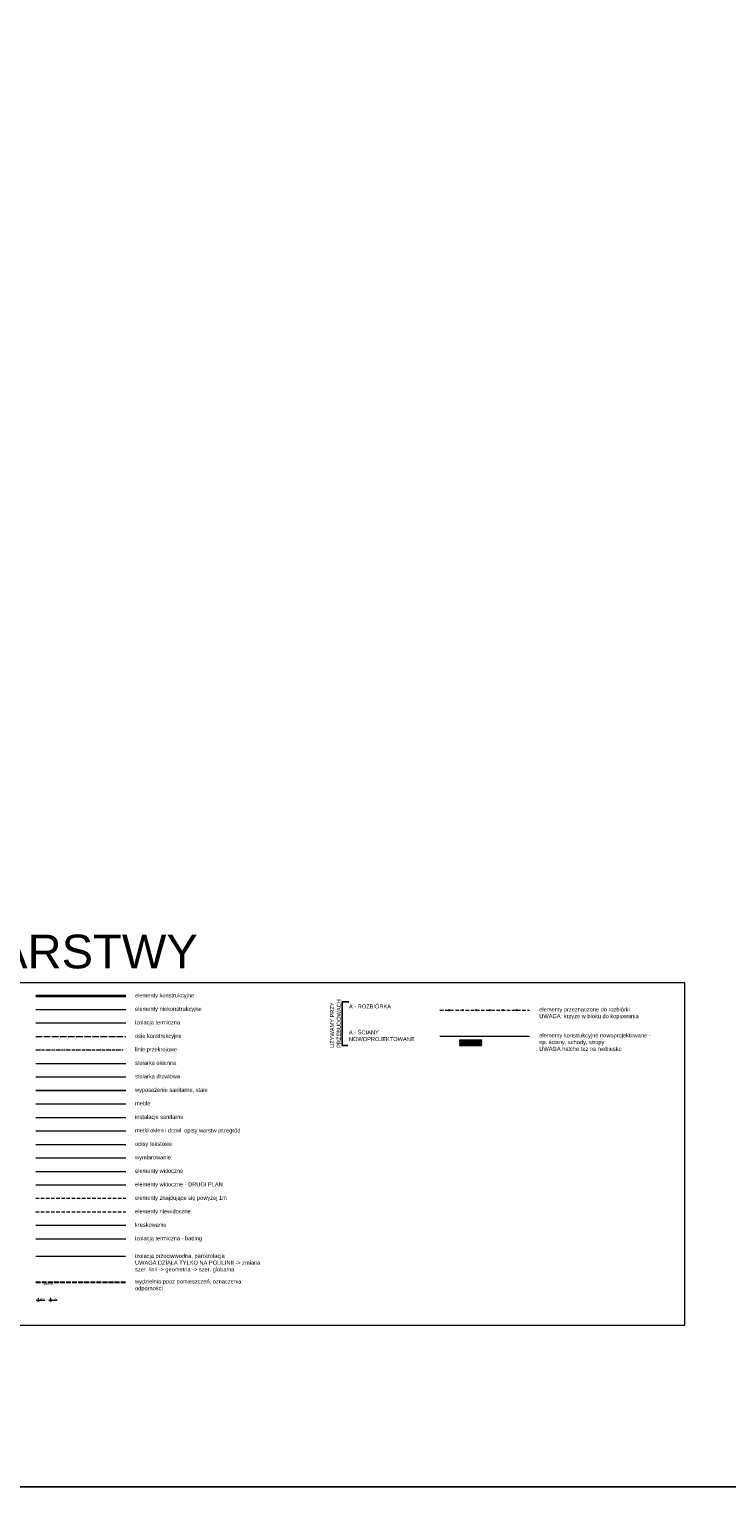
# Model space of a CAD drawing. Header units: millimetres. Extents: x -14047 to 49934, y -21523 to 14989.
# Tile 182 of 201: x 3136 to 8304, y -3325 to 7476. Entities that reach past the tile are written whole.
import ezdxf
from ezdxf.enums import TextEntityAlignment as Align

# ---------------------------------------------------------------- set-up
doc = ezdxf.new("R2010")
doc.units = ezdxf.units.MM
for name, pattern in [('1KS_2KP-50', [37.05, 12, 6, -6.35, 0, -6.35, 0, -6.35]), ('ACAD_ISO02W100', [15, 12, -3]), ('ACAD_ISO03W100', [30, 12, -18]), ('ACAD_ISO04W100', [30, 24, -3, 0, -3]), ('DASHED', [19.05, 12.7, -6.35])]:
    doc.linetypes.add(name, pattern=pattern)
doc.layers.get('Defpoints').update_dxf_attribs({"color": 252})
for name, color, linetype, lineweight in [('A_BATTING', 191, 'BATTING', 9), ('A_DZIAŁOWA', 2, 'Continuous', 15), ('A_HYDROIZOLACJA', 200, 'ACAD_ISO03W100', 9), ('A_INSTALACJE', 5, 'Continuous', 15), ('A_IZOLACJA TERMICZNA', 200, 'Continuous', 15), ('A_KONSTRUKCYJNA', 3, 'Continuous', 35), ('A_LINIA PRZEKROJOWA', 223, '1KS_2KP-50', 15), ('A_OPISY', 44, 'Continuous', 9), ('A_OSIE KONSTRUKCYJNE', 150, 'ACAD_ISO04W100', 5), ('A_PROJ. RZĘDNE', 41, 'Continuous', 13), ('A_STOLARKA DRZWIOWA', 30, 'Continuous', 15), ('A_STOLARKA OKIENNA', 141, 'Continuous', 15), ('A_TEKST', 7, 'Continuous', 15), ('A_WIDOK', 141, 'Continuous', 13), ('A_WIDOK-NAD', 221, 'DASHED', 13), ('A_WIDOK-POD', 190, 'DASHED', 13), ('A_WYMIAROWANIE', 7, 'Continuous', 9), ('A_WYPOSAŻENIE', 181, 'Continuous', 9)]:
    doc.layers.add(name, color=color, linetype=linetype, lineweight=lineweight)
for name, color, linetype, lineweight, true_color in [('A_HATCH', 7, 'Continuous', 5, 0x999999), ('A_PPOŻ', 1, 'ACAD_ISO02W100', 30, 0xff0000), ('A_WIDOK 2PLAN', 7, 'Continuous', 9, 0x666666), ('A_ŚCIANY NOWOPROJEKTOWANE', 140, 'Continuous', 13, 0x00bfff)]:
    doc.layers.add(name, color=color, linetype=linetype, lineweight=lineweight, true_color=true_color)
doc.layers.add('A_ROZBIORKA', color=1, linetype='DASHED', lineweight=9, true_color=0xff0000, transparency=0.1)
doc.layers.add('A_WARSTWY', color=31, linetype='Continuous')
doc.layers.add('A_WYPOSAŻENIE SANITARNE', color=252, linetype='Continuous')
doc.styles.add('APLUS', font='arial.ttf', dxfattribs={"width": 0.6})
doc.styles.add('ARIAL', font='arial.ttf')
doc.styles.get("Standard").update_dxf_attribs({"font": 'arial.ttf'})
doc.linetypes.add('BATTING', pattern='A,0.0001,-0.1,[134,ltypeshp.shx,S=0.1,R=0,X=-0.1,Y=0],-0.2,[134,ltypeshp.shx,S=0.1,R=180,X=0.1,Y=0],-0.1', length=0.4001)

# ---------------------------------------------------------------- blocks, each defined once
blk = doc.blocks.new('A-krzyż')
at = {"layer": 'A_ROZBIORKA', "color": 22, "linetype": 'Continuous', "true_color": 0xe22908}
for p, q in [((-5, -5), (5, 5)), ((-5, 5), (5, -5))]:
    blk.add_line(p, q, dxfattribs=at)
blk = doc.blocks.new('*U9')
blk.add_hatch(color=256).paths.add_polyline_path([(0, 0.15), (-0.2, 0.15), (0, 0)])
blk.add_line((0, 0.15), (0, 0.4))
blk.add_lwpolyline([(0, 0.15), (0, 0), (-0.2, 0.15), (0.69, 0.15)])
at = {"style": 'APLUS', "width": 0.8}
blk.add_attdef('%%P_0.00', text='', height=0.2, dxfattribs=at).set_placement((-0.15, 0.15), align=Align.BOTTOM_LEFT)
blk = doc.blocks.new('*U11')
blk.add_line((0, 0.15), (0, 0.4))
blk.add_lwpolyline([(0, 0.15), (0, 0), (-0.2, 0.15), (0.69, 0.15)])
at = {"style": 'APLUS', "width": 0.8}
blk.add_attdef('%%P_0.00', text='', height=0.2, dxfattribs=at).set_placement((-0.15, 0.15), align=Align.BOTTOM_LEFT)

msp = doc.modelspace()

# ---------------------------------------------------------------- hatches: boundary and pattern name
at = {"layer": 'A_ŚCIANY NOWOPROJEKTOWANE'}
h = msp.add_hatch(dxfattribs=at)
h.set_pattern_fill('ANSI31', color=256, angle=-90)
h.set_pattern_definition([(315, (7437.733, 3453.5624), (2.245064, 2.245064), [])])
h.paths.add_polyline_path([(6323.905, -55.797), (6489.16, -55.797), (6489.16, -13.718), (6323.905, -13.718)])

# ---------------------------------------------------------------- linework, layer by layer
msp.add_lwpolyline([(5503.298, 268.738), (5454.139, 268.738), (5454.139, -54.763), (5496.168, -54.763)])
at = {"layer": 'A_BATTING', "ltscale": 20}
msp.add_line((3184.725, -1487.115), (3853.264, -1487.115), dxfattribs=at)
at = {"layer": 'A_DZIAŁOWA'}
msp.add_line((3184.725, 212.885), (3853.264, 212.885), dxfattribs=at)
at = {"layer": 'A_HATCH'}
msp.add_line((3184.725, -1387.115), (3853.264, -1387.115), dxfattribs=at)
at = {"layer": 'A_HYDROIZOLACJA', "const_width": 1}
msp.add_lwpolyline([(3849.086, -1617.584), (3184.725, -1617.585)], dxfattribs=at)
at = {"layer": 'A_INSTALACJE'}
msp.add_line((3184.725, -587.115), (3853.264, -587.115), dxfattribs=at)
at = {"layer": 'A_IZOLACJA TERMICZNA'}
msp.add_line((3184.725, 112.885), (3853.264, 112.885), dxfattribs=at)
at = {"layer": 'A_KONSTRUKCYJNA'}
msp.add_line((3184.725, 312.885), (3853.264, 312.885), dxfattribs=at)
at = {"layer": 'A_LINIA PRZEKROJOWA', "ltscale": 2}
msp.add_line((3184.725, -87.115), (3853.264, -87.115), dxfattribs=at)
at = {"layer": 'A_OPISY'}
msp.add_line((3184.725, -687.115), (3853.264, -687.115), dxfattribs=at)
msp.add_lwpolyline([(7992.543, 408.888), (2435.555, 408.888), (2435.555, -2127.073), (7992.543, -2127.073)], close=True, dxfattribs=at)
at = {"layer": 'A_OSIE KONSTRUKCYJNE', "ltscale": 2}
msp.add_line((3184.725, 12.885), (3853.264, 12.885), dxfattribs=at)
at = {"layer": 'A_PPOŻ', "color": 1, "ltscale": 3, "true_color": 0xe60000}
msp.add_lwpolyline([(3184.725, -1808.921), (3849.096, -1808.921)], dxfattribs=at)
at = {"layer": 'A_ROZBIORKA', "color": 22, "ltscale": 2, "true_color": 0xe22908}
msp.add_line((6179.137, 206.304), (6843.508, 206.304), dxfattribs=at)
at = {"layer": 'A_STOLARKA DRZWIOWA'}
msp.add_line((3184.725, -287.115), (3853.264, -287.115), dxfattribs=at)
at = {"layer": 'A_STOLARKA OKIENNA'}
msp.add_line((3184.725, -187.115), (3853.264, -187.115), dxfattribs=at)
at = {"layer": 'A_TEKST'}
msp.add_line((3184.725, -787.115), (3853.264, -787.115), dxfattribs=at)
at = {"layer": 'A_WIDOK', "color": 151, "ltscale": 5}
msp.add_line((3184.725, -987.115), (3853.264, -987.115), dxfattribs=at)
at = {"layer": 'A_WIDOK 2PLAN'}
for p, q in [((3184.725, -1087.115), (3853.264, -1087.115)), ((3849.096, -1617.085), (3184.725, -1617.085)), ((3849.096, -1618.085), (3184.725, -1618.085))]:
    msp.add_line(p, q, dxfattribs=at)
at = {"layer": 'A_WIDOK-NAD', "ltscale": 2}
msp.add_line((3184.725, -1187.115), (3853.264, -1187.115), dxfattribs=at)
at = {"layer": 'A_WIDOK-POD', "ltscale": 2}
msp.add_line((3184.725, -1287.115), (3853.264, -1287.115), dxfattribs=at)
at = {"layer": 'A_WYMIAROWANIE'}
msp.add_line((3184.725, -887.115), (3853.264, -887.115), dxfattribs=at)
at = {"layer": 'A_WYPOSAŻENIE'}
msp.add_line((3184.725, -487.115), (3853.264, -487.115), dxfattribs=at)
at = {"layer": 'A_WYPOSAŻENIE SANITARNE'}
msp.add_line((3184.725, -387.115), (3853.264, -387.115), dxfattribs=at)
at = {"layer": 'A_ŚCIANY NOWOPROJEKTOWANE'}
for p, q in [((6179.137, 14.307), (6843.508, 14.307)), ((6323.905, -13.718), (6489.312, -13.718)), ((6323.905, -55.797), (6489.312, -55.797))]:
    msp.add_line(p, q, dxfattribs=at)
at = {"layer": 'Defpoints', "color": 1}
msp.add_lwpolyline([(-3305.432, 14232.273), (37585.961, 14232.273), (37585.961, -3325.025), (-3305.432, -3325.025)], close=True, dxfattribs=at)

# ---------------------------------------------------------------- block references
for p in [(6248.637, 206.304), (6348.637, 206.304), (6448.637, 206.304), (6548.637, 206.304), (6648.637, 206.304), (6748.637, 206.304)]:
    msp.add_blockref('A-krzyż', p)
at = {"layer": 'A_PROJ. RZĘDNE', "transparency": 33554687, "xscale": 68.67492864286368, "yscale": 68.67492864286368, "zscale": 68.67492864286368, "rotation": 1.435389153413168e-05}
for name, p in [('*U9', (3205.207, -1952.796)), ('*U11', (3296.025, -1952.796))]:
    msp.add_blockref(name, p, dxfattribs=at).add_auto_attribs({'%%P_0.00': '-  1,05'})

# ---------------------------------------------------------------- texts
at = {"style": 'ARIAL'}
msp.add_text('WARSTWY', height=250, dxfattribs=at).set_placement((2562.335, 516.772))
at = {"insert": (5365.283, -72.331), "char_height": 30, "attachment_point": 1, "rotation": 90}
msp.add_mtext_dynamic_manual_height_columns('UŻYWAMY PRZY \\PPRZEBUDOWACH', width=929.14375, gutter_width=12.5, heights=[-87.469], dxfattribs=at)
at = {"layer": 'A_BATTING', "insert": (3920.758, -1468.294), "char_height": 30, "attachment_point": 1}
msp.add_mtext_dynamic_manual_height_columns('izolacja termiczna - batting', width=929.14375, gutter_width=12.5, heights=[-38.82], dxfattribs=at)
at = {"layer": 'A_DZIAŁOWA', "insert": (3920.758, 231.706), "char_height": 30, "attachment_point": 1}
msp.add_mtext_dynamic_manual_height_columns('elementy niekonstrukcyjne', width=929.14375, gutter_width=12.5, heights=[-38.82], dxfattribs=at)
at = {"layer": 'A_HATCH', "insert": (3920.758, -1368.294), "char_height": 30, "attachment_point": 1}
msp.add_mtext_dynamic_manual_height_columns('kreskowanie', width=929.14375, gutter_width=12.5, heights=[-30.491], dxfattribs=at)
at = {"layer": 'A_HYDROIZOLACJA', "ltscale": 0.3, "insert": (3920.758, -1598.763), "char_height": 30, "attachment_point": 1}
msp.add_mtext_dynamic_manual_height_columns('izolacja przeciwwodna, paroizolacja \\PUWAGA DZIAŁA TYLKO NA POLILINII -> zmiana szer. linii -> geometria -> szer. globalna', width=929.14375, gutter_width=12.5, heights=[-139.352], dxfattribs=at)
at = {"layer": 'A_INSTALACJE', "insert": (3920.758, -568.294), "char_height": 30, "attachment_point": 1}
msp.add_mtext_dynamic_manual_height_columns('instalacje sanitarne', width=929.14375, gutter_width=12.5, heights=[-38.82], dxfattribs=at)
at = {"layer": 'A_IZOLACJA TERMICZNA', "insert": (3920.758, 131.706), "char_height": 30, "attachment_point": 1}
msp.add_mtext_dynamic_manual_height_columns('izolacja termiczna', width=929.14375, gutter_width=12.5, heights=[-38.82], dxfattribs=at)
at = {"layer": 'A_KONSTRUKCYJNA', "insert": (3920.758, 331.706), "char_height": 30, "attachment_point": 1}
msp.add_mtext_dynamic_manual_height_columns('elementy konstrukcyjne', width=929.14375, gutter_width=12.5, heights=[-38.82], dxfattribs=at)
at = {"layer": 'A_LINIA PRZEKROJOWA', "insert": (3920.758, -68.294), "char_height": 30, "attachment_point": 1}
msp.add_mtext_dynamic_manual_height_columns('linie przekrojowe', width=929.14375, gutter_width=12.5, heights=[-38.82], dxfattribs=at)
at = {"layer": 'A_OPISY', "insert": (3920.758, -668.294), "char_height": 30, "attachment_point": 1}
msp.add_mtext_dynamic_manual_height_columns('metki okien i drzwi', width=929.14375, gutter_width=12.5, heights=[-30.491], dxfattribs=at)
at = {"layer": 'A_OSIE KONSTRUKCYJNE', "ltscale": 2, "insert": (3920.758, 31.706), "char_height": 30, "attachment_point": 1}
msp.add_mtext_dynamic_manual_height_columns('osie konstrukcyjne', width=929.14375, gutter_width=12.5, heights=[-38.82], dxfattribs=at)
at = {"layer": 'A_PPOŻ', "color": 1, "true_color": 0xe60000, "attachment_point": 1}
for s, width, heights, insert, char_height in [('A - ROZBIÓRKA ', 929.14375, [-38.083], (5504.918, 249.918), 30), ('elementy przeznaczone do rozbiórki^JUWAGA: krzyże w bloku do kopiowania', 929.14375, [-89.495], (6915.17, 227.681), 30), ('REI 60', 110.68694, [-15.317], (3245.446, -1814.592), 15), ('wydzielnia ppoż pomieszczeń, oznaczenia odporności', 929.14375, [-88.656], (3920.758, -1788.064), 30)]:
    msp.add_mtext_dynamic_manual_height_columns(s, width=width, gutter_width=12.5, heights=heights, dxfattribs=dict(at, insert=insert, char_height=char_height))
at = {"layer": 'A_STOLARKA DRZWIOWA', "insert": (3920.758, -268.294), "char_height": 30, "attachment_point": 1}
msp.add_mtext_dynamic_manual_height_columns('stolarka drzwiowa', width=929.14375, gutter_width=12.5, heights=[-30.491], dxfattribs=at)
at = {"layer": 'A_STOLARKA OKIENNA', "insert": (3920.758, -168.294), "char_height": 30, "attachment_point": 1}
msp.add_mtext_dynamic_manual_height_columns('stolarka okienna', width=929.14375, gutter_width=12.5, heights=[-30.491], dxfattribs=at)
at = {"layer": 'A_TEKST', "insert": (3920.758, -768.294), "char_height": 30, "attachment_point": 1}
msp.add_mtext_dynamic_manual_height_columns('opisy tekstowe', width=929.14375, gutter_width=12.5, heights=[-38.82], dxfattribs=at)
at = {"layer": 'A_WARSTWY', "insert": (4285.043, -669.122), "char_height": 30, "attachment_point": 1}
msp.add_mtext_dynamic_manual_height_columns('opisy warstw przegród', width=929.14375, gutter_width=12.5, heights=[-38.984], dxfattribs=at)
at = {"layer": 'A_WIDOK', "color": 151, "ltscale": 5, "insert": (3920.758, -968.294), "char_height": 30, "attachment_point": 1}
msp.add_mtext_dynamic_manual_height_columns('elementy widoczne', width=929.14375, gutter_width=12.5, heights=[-38.82], dxfattribs=at)
at = {"layer": 'A_WIDOK 2PLAN', "insert": (3920.758, -1068.294), "char_height": 30, "attachment_point": 1}
msp.add_mtext_dynamic_manual_height_columns('elementy widoczne - DRUGI PLAN', width=929.14375, gutter_width=12.5, heights=[-39.332], dxfattribs=at)
at = {"layer": 'A_WIDOK-NAD', "insert": (3920.758, -1168.294), "char_height": 30, "attachment_point": 1}
msp.add_mtext_dynamic_manual_height_columns('elementy znajdujące się powyżej 1m', width=929.14375, gutter_width=12.5, heights=[-38.943], dxfattribs=at)
at = {"layer": 'A_WIDOK-POD', "ltscale": 2, "insert": (3920.758, -1268.294), "char_height": 30, "attachment_point": 1}
msp.add_mtext_dynamic_manual_height_columns('elementy niewidoczne', width=929.14375, gutter_width=12.5, heights=[-38.82], dxfattribs=at)
at = {"layer": 'A_WYMIAROWANIE', "insert": (3920.758, -868.294), "char_height": 30, "attachment_point": 1}
msp.add_mtext_dynamic_manual_height_columns('wymiarowanie', width=929.14375, gutter_width=12.5, heights=[-38.82], dxfattribs=at)
at = {"layer": 'A_WYPOSAŻENIE', "insert": (3920.758, -468.294), "char_height": 30, "attachment_point": 1}
msp.add_mtext_dynamic_manual_height_columns('meble', width=929.14375, gutter_width=12.5, heights=[-30.491], dxfattribs=at)
at = {"layer": 'A_WYPOSAŻENIE SANITARNE', "insert": (3920.758, -368.294), "char_height": 30, "attachment_point": 1}
msp.add_mtext_dynamic_manual_height_columns('wyposażenie sanitarne, stałe', width=929.14375, gutter_width=12.5, heights=[-38.82], dxfattribs=at)
at = {"layer": 'A_ŚCIANY NOWOPROJEKTOWANE', "char_height": 30, "attachment_point": 1}
for s, heights, insert in [('A - ŚCIANY \\PNOWOPROJEKTOWANE', [-88.615], (5504.918, 57.921)), ('elementy konstrukcyjne nowoprojektowane - \\Pnp. ściany, schody, stropy\\PUWAGA hatche też na niebiesko', [-131.187], (6915.17, 35.684))]:
    msp.add_mtext_dynamic_manual_height_columns(s, width=929.14375, gutter_width=12.5, heights=heights, dxfattribs=dict(at, insert=insert))

doc.saveas('drawing.dxf')
